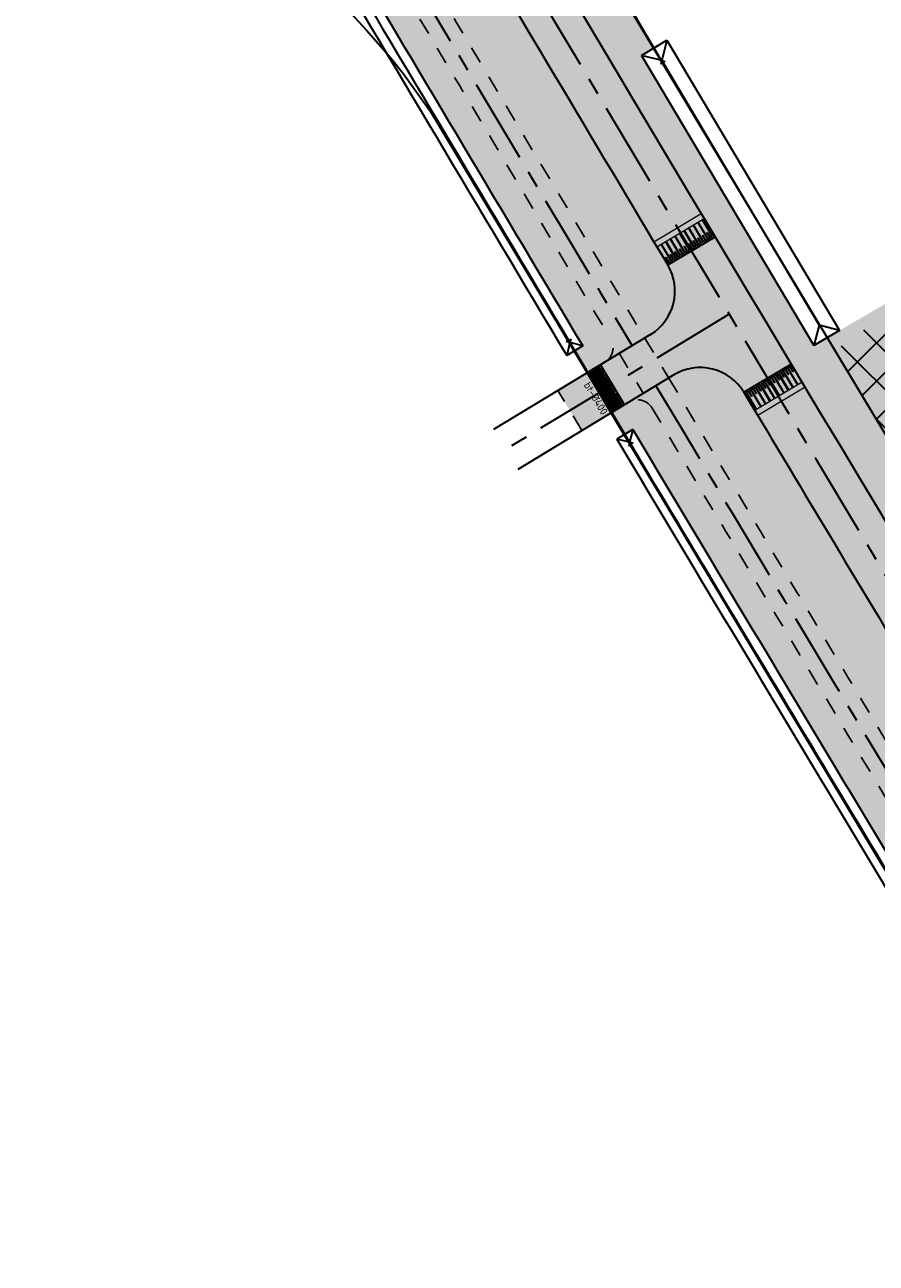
# Model space of a CAD drawing. Header units: metres. Extents: x 149090 to 161988, y 479090 to 487021.
# Tile 17 of 72: x 149699 to 149800, y 485701 to 485847. Entities that reach past the tile are written whole.
import ezdxf
from ezdxf.enums import TextEntityAlignment as Align

# ---------------------------------------------------------------- set-up
doc = ezdxf.new("R2010")
doc.units = ezdxf.units.M
doc.linetypes.add('AM-AS', pattern=[16, 10, -2, 2, -2])
doc.linetypes.add('XX-HIDDEN', pattern=[4, 2, -2])
doc.layers.get('0').update_dxf_attribs({"lineweight": 25})
for name, color, linetype, lineweight, true_color in [('B-WE-KG-GRENS_PERCEEL-GV', 1, 'Continuous', 30, 0xff0000), ('IRP-V-verharding-rijbaan', 7, 'Continuous', 0, 0xffb061), ('N-WE-GR-STADSLANDBOUW-A', 7, 'Continuous', 35, 0xffff9e), ('N-WE-KG-GRENS_POLDERWEG-G', 7, 'KG-PERCEEL', 35, 0x0000e6), ('N-WE-KW-KUNSTWERK_DUIKER-HOLD-S', 1, 'Continuous', 35, 0xff0000), ('N-WE-KW-KUNSTWERK_DUIKER-S', 5, 'Continuous', 35, 0x0000ff)]:
    doc.layers.add(name, color=color, linetype=linetype, lineweight=lineweight, true_color=true_color)
for name, color, linetype, lineweight in [('N-WE-AM-AS_FIETSPAD-G', 3, 'AM-AS', 30), ('N-WE-AM-AS_KAVELWEG-G', 170, 'AM-AS', 30), ('N-WE-AM-AS_WEG-G', 10, 'AM-AS', 30), ('N-WE-VH-KANTOPSLUITING_VOORKANTBAND-G', 190, 'Continuous', 30), ('N-WE-VH-KANTVERHARDING-G', 7, 'Continuous', 30), ('N-WE-VH-MATERIAALGRENS-G', 7, 'XX-HIDDEN', 25), ('N-WE-VH-VERHARDING_ASFALT-A', 252, 'Continuous', 18), ('N-WE-VH-VERHARDING_TEGEL-A', 252, 'Continuous', 18), ('VRK-ontwerp', 2, 'Continuous', 0)]:
    doc.layers.add(name, color=color, linetype=linetype, lineweight=lineweight)
doc.styles.add('NLCS-ISO-M2000-T25', font='NLCS-ISO.ttf')
doc.styles.get("Standard").update_dxf_attribs({"font": 'NLCS-ISO.ttf'})
doc.linetypes.add('KG-PERCEEL', pattern='A,5.5,-2,["P",Standard,S=1.8,R=0,X=-0.5,Y=-0.9],-2,5.5,-2,[5,NLCS.shx,S=0.75,R=0,X=0,Y=0],-2', length=19)
pattern_1 = [(32.14854755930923, (149518.8827389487, 486268.9530654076), (-0.1995435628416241, 0.3175017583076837), []), (122.1485475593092, (149518.8827389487, 486268.9530654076), (-0.6350035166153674, -0.3990871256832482), [0.3749999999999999, -0.3749999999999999]), (122.1485475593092, (149519.200240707, 486269.1526089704), (-0.6350035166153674, -0.3990871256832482), [-0.3749999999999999, 0.3749999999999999])]

# ---------------------------------------------------------------- blocks, each defined once
blk = doc.blocks.new('*U33')
at = {"layer": 'VRK-ontwerp', "transparency": 33554607}
blk.add_hatch(color=9, dxfattribs=at).paths.add_polyline_path([(0, -5.551115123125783e-17), (1.909938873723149e-11, -0.6999999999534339), (6.500000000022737, -0.7000000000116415), (6.500000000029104, 5.820766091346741e-11)])
at = {"layer": 'VRK-ontwerp'}
blk.add_hatch(color=7, dxfattribs=at).paths.add_polyline_path([(6.5, -3.199999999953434), (6.50000000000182, -2.999999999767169), (6.299999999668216, -2.999999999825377), (6.2999999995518, -0.7000000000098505), (6.194999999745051, -0.7000000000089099), (6.194999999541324, -2.999999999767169), (5.984999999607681, -2.999999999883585), (5.984999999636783, -2.299999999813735), (5.879999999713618, -2.299999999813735), (5.879999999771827, -2.999999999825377), (5.669999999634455, -2.999999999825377), (5.669999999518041, -0.7000000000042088), (5.564999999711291, -0.7000000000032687), (5.564999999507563, -2.999999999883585), (5.35499999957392, -3), (5.354999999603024, -2.299999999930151), (5.249999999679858, -2.299999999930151), (5.249999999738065, -2.999999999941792), (5.039999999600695, -2.999999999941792), (5.03999999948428, -0.6999999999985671), (4.93499999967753, -0.699999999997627), (4.934999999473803, -2.999999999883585), (4.72499999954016, -3), (4.724999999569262, -2.299999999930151), (4.619999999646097, -2.299999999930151), (4.619999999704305, -2.999999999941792), (4.409999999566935, -2.999999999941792), (4.409999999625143, -0.6999999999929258), (4.304999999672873, -0.6999999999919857), (4.304999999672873, -2.999999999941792), (4.094999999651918, -3), (4.094999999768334, -2.299999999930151), (3.989999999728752, -2.299999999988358), (3.989999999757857, -3), (3.77999999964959, -2.999999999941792), (3.779999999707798, -0.6999999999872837), (3.674999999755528, -0.6999999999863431), (3.67499999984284, -2.999999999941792), (3.464999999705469, -2.999999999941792), (3.464999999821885, -2.299999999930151), (3.359999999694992, -2.300000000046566), (3.359999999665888, -2.999999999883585), (3.149999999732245, -2.999999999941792), (3.149999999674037, -0.699999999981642), (3.044999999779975, -0.6999999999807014), (3.044999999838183, -2.999999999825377), (2.834999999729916, -2.999999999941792), (2.83499999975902, -2.299999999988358), (2.729999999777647, -2.299999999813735), (2.729999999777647, -3), (2.519999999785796, -3), (2.51999999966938, -0.6999999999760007), (2.414999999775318, -0.6999999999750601), (2.414999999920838, -2.999999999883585), (2.204999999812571, -3.000000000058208), (2.204999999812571, -2.299999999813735), (2.099999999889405, -2.299999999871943), (2.099999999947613, -3.000000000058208), (1.889999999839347, -3.000000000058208), (1.889999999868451, -0.699999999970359), (1.784999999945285, -0.6999999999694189), (1.785000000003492, -3.000000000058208), (1.574999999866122, -3.000000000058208), (1.57499999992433, -2.299999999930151), (1.469999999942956, -2.299999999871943), (1.469999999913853, -3), (1.259999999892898, -2.999999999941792), (1.259999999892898, -0.6999999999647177), (1.154999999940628, -0.6999999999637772), (1.155000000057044, -3), (0.9449999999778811, -3), (0.9449999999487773, -2.299999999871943), (0.8399999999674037, -2.300000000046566), (0.8400000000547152, -3), (0.6300000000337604, -2.999999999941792), (0.6299999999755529, -0.6999999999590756), (0.5250000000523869, -0.699999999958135), (0.5249999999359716, -3), (0.3150000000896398, -3), (0.315000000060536, -2.299999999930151), (0.2099999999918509, -2.299999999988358), (0.2100000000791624, -3), (8.185452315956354e-11, -2.999999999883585), (8.731171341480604e-11, -3.199999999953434)])
at = {"layer": 'VRK-ontwerp', "true_color": 0x636466, "transparency": 33554602}
for points in [[(0.5250000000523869, -0.6999999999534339), (2.91038304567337e-11, -0.6999999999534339), (8.731149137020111e-11, -2.999999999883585), (0.2100000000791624, -3), (0.2099999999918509, -2.299999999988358), (0.315000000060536, -2.299999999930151), (0.3150000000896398, -3), (0.5249999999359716, -3)], [(1.154999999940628, -0.6999999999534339), (0.6299999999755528, -0.6999999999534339), (0.6300000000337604, -2.999999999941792), (0.8400000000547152, -3), (0.8399999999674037, -2.300000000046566), (0.9449999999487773, -2.299999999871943), (0.9449999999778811, -3), (1.155000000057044, -3)], [(1.784999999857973, -0.6999999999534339), (1.259999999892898, -0.6999999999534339), (1.259999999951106, -2.999999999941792), (1.46999999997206, -3), (1.469999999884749, -2.300000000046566), (1.574999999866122, -2.299999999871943), (1.574999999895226, -3), (1.784999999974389, -3)], [(2.414999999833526, -0.6999999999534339), (1.889999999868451, -0.6999999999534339), (1.889999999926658, -2.999999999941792), (2.099999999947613, -3), (2.099999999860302, -2.300000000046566), (2.204999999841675, -2.299999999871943), (2.204999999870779, -3), (2.414999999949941, -3)], [(3.044999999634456, -0.6999999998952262), (2.51999999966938, -0.6999999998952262), (2.519999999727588, -2.999999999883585), (2.729999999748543, -2.999999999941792), (2.729999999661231, -2.299999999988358), (2.834999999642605, -2.299999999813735), (2.834999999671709, -2.999999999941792), (3.044999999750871, -2.999999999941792)], [(3.674999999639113, -0.6999999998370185), (3.149999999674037, -0.6999999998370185), (3.149999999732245, -2.999999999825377), (3.3599999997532, -2.999999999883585), (3.359999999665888, -2.299999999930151), (3.464999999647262, -2.299999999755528), (3.464999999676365, -2.999999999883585), (3.674999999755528, -2.999999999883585)], [(4.304999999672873, -0.7000000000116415), (3.779999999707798, -0.7000000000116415), (3.779999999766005, -3), (3.98999999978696, -3.000000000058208), (3.989999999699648, -2.300000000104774), (4.094999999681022, -2.299999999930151), (4.094999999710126, -3.000000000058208), (4.304999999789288, -3.000000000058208)], [(4.934999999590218, -0.7000000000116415), (4.409999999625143, -0.7000000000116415), (4.40999999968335, -3), (4.619999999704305, -3.000000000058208), (4.619999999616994, -2.300000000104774), (4.724999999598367, -2.299999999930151), (4.724999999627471, -3.000000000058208), (4.934999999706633, -3.000000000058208)], [(5.564999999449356, -0.6999999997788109), (5.03999999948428, -0.6999999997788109), (5.039999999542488, -2.999999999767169), (5.249999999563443, -2.999999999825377), (5.249999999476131, -2.299999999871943), (5.354999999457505, -2.29999999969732), (5.354999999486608, -2.999999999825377), (5.564999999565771, -2.999999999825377)], [(6.194999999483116, -0.6999999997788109), (5.669999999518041, -0.6999999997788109), (5.669999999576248, -2.999999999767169), (5.879999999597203, -2.999999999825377), (5.879999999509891, -2.299999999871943), (5.984999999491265, -2.29999999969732), (5.984999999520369, -2.999999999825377), (6.194999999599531, -2.999999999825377)], [(6.299999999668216, -2.999999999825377), (6.500000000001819, -2.999999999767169), (6.500000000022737, -0.7000000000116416), (6.299999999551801, -0.7000000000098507)]]:
    blk.add_hatch(color=251, dxfattribs=at).paths.add_polyline_path(points)
at = {"layer": 'N-WE-VH-KANTVERHARDING-G', "lineweight": 5}
for p, q in [((0, 0), (8.731149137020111e-11, -3.199999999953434)), ((0, 0), (6.500000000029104, 5.820766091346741e-11)), ((6.500000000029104, 5.820766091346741e-11), (6.5, -3.199999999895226)), ((2.91038304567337e-11, -0.6999999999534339), (6.5, -0.7000000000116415)), ((0.5249999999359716, -0.7000000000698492), (0.6299999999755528, -0.7000000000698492)), ((0.5250000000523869, -0.7000000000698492), (0.5249999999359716, -3.000000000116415)), ((0.6299999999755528, -0.7000000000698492), (0.6300000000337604, -2.999999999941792)), ((1.154999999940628, -0.7000000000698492), (1.259999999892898, -0.7000000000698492)), ((1.154999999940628, -0.7000000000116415), (1.155000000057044, -2.999999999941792)), ((1.259999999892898, -0.7000000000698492), (1.259999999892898, -2.999999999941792)), ((1.784999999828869, -0.7000000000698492), (1.889999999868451, -0.7000000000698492)), ((1.784999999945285, -0.7000000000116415), (1.785000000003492, -2.999999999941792)), ((1.889999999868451, -0.7000000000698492), (1.889999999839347, -3.000000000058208)), ((2.414999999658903, -0.7000000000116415), (2.51999999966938, -0.7000000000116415)), ((2.414999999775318, -0.7000000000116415), (2.414999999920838, -2.999999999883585)), ((2.51999999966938, -0.7000000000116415), (2.519999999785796, -3)), ((3.044999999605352, -0.7000000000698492), (3.149999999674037, -0.6999999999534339)), ((3.044999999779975, -0.7000000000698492), (3.044999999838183, -2.999999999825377)), ((3.149999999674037, -0.6999999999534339), (3.149999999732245, -2.999999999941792)), ((3.674999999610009, -0.7000000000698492), (3.779999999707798, -0.7000000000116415)), ((3.674999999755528, -0.7000000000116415), (3.674999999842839, -3)), ((3.779999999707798, -0.7000000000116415), (3.77999999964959, -3)), ((4.304999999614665, -0.7000000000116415), (4.409999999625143, -0.6999999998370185)), ((4.304999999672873, -0.7000000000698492), (4.304999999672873, -2.999999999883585)), ((4.409999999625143, -0.6999999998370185), (4.409999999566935, -2.999999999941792)), ((4.934999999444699, -0.7000000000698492), (5.03999999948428, -0.6999999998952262)), ((4.93499999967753, -0.7000000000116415), (4.934999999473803, -2.999999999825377)), ((5.03999999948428, -0.6999999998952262), (5.039999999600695, -2.999999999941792)), ((5.56499999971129, -0.7000000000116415), (5.564999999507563, -2.999999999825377)), ((5.669999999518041, -0.6999999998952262), (5.669999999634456, -2.999999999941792)), ((6.19499999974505, -0.6999999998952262), (6.194999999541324, -2.999999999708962)), ((6.299999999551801, -0.6999999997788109), (6.299999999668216, -2.999999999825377)), ((0.2100000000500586, -2.299999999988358), (0.3150000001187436, -2.299999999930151)), ((0.2099999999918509, -2.300000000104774), (0.2100000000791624, -3)), ((0.315000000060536, -2.299999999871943), (0.3150000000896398, -3)), ((0.8399999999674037, -2.300000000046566), (0.9450000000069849, -2.299999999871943)), ((0.8399999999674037, -2.300000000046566), (0.8400000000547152, -3.000000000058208)), ((0.9449999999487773, -2.299999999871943), (0.9449999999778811, -3)), ((1.469999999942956, -2.299999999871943), (1.57499999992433, -2.299999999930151)), ((1.469999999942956, -2.299999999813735), (1.469999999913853, -2.999999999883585)), ((1.57499999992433, -2.299999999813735), (1.574999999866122, -3.000000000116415)), ((2.099999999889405, -2.299999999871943), (2.204999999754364, -2.299999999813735)), ((2.099999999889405, -2.299999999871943), (2.099999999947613, -3.000000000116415)), ((2.204999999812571, -2.299999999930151), (2.204999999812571, -2.999999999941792)), ((2.729999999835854, -2.299999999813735), (2.83499999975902, -2.299999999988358)), ((2.729999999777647, -2.299999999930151), (2.729999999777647, -3.000000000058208)), ((2.83499999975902, -2.299999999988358), (2.834999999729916, -2.999999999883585)), ((3.359999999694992, -2.300000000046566), (3.464999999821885, -2.299999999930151)), ((3.359999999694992, -2.300000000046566), (3.359999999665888, -2.999999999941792)), ((3.464999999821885, -2.299999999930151), (3.464999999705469, -2.999999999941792)), ((3.989999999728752, -2.299999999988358), (4.094999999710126, -2.299999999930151)), ((3.989999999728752, -2.299999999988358), (3.989999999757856, -3)), ((4.094999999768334, -2.299999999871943), (4.094999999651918, -2.999999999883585)), ((4.619999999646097, -2.299999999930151), (4.724999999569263, -2.299999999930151)), ((4.619999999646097, -2.299999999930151), (4.619999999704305, -2.999999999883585)), ((4.724999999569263, -2.299999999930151), (4.724999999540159, -2.999999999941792)), ((5.249999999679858, -2.299999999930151), (5.354999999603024, -2.299999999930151)), ((5.249999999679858, -2.299999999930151), (5.249999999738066, -2.999999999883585)), ((5.354999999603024, -2.299999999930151), (5.35499999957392, -2.999999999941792)), ((5.879999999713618, -2.299999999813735), (5.984999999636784, -2.299999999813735)), ((5.879999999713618, -2.299999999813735), (5.879999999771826, -2.999999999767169)), ((5.984999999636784, -2.299999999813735), (5.98499999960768, -2.999999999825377)), ((0.2100000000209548, -3), (1.455191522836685e-10, -2.999999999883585)), ((8.731149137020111e-11, -3.199999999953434), (6.5, -3.199999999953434)), ((0.5250000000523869, -3), (0.3150000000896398, -3)), ((0.8399999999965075, -3), (0.6300000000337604, -2.999999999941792)), ((1.154999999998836, -3), (0.9449999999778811, -3)), ((1.259999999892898, -2.999999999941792), (1.46999999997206, -3)), ((1.57499999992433, -3.000000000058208), (1.785000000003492, -3.000000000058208)), ((1.889999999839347, -3.000000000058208), (2.099999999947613, -3.000000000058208)), ((2.204999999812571, -3.000000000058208), (2.414999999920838, -2.999999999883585)), ((2.519999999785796, -3), (2.729999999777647, -3)), ((2.834999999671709, -2.999999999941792), (3.04499999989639, -2.999999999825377)), ((3.149999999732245, -2.999999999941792), (3.359999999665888, -2.999999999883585)), ((3.464999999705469, -2.999999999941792), (3.674999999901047, -2.999999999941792)), ((3.779999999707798, -2.999999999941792), (3.989999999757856, -3)), ((4.094999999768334, -3), (4.304999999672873, -2.999999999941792)), ((4.409999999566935, -2.999999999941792), (4.619999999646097, -2.999999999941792)), ((4.724999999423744, -3), (4.934999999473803, -2.999999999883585)), ((5.039999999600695, -2.999999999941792), (5.249999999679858, -2.999999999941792)), ((5.354999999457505, -3), (5.564999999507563, -2.999999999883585)), ((5.669999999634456, -2.999999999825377), (5.879999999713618, -2.999999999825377)), ((5.984999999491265, -2.999999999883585), (6.194999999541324, -2.999999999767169)), ((6.299999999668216, -2.999999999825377), (6.500000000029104, -2.999999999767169))]:
    blk.add_line(p, q, dxfattribs=at)
blk = doc.blocks.new('*U394')
at = {"layer": 'N-WE-KW-KUNSTWERK_DUIKER-S', "color": 0}
for points in [[(-0.8493030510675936, 0.7750000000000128), (2.842170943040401e-14, 1.4210854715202e-14), (-0.8493030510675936, -0.7749999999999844)], [(2.842170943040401e-14, 1.4210854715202e-14), (102.3377952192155, 1.4210854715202e-14)], [(103.1870982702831, 0.7750000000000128), (102.3377952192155, 1.4210854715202e-14), (103.1870982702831, -0.7749999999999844)]]:
    blk.add_lwpolyline(points, dxfattribs=at)
at = {"color": 0, "style": 'NLCS-ISO-M2000-T25'}
blk.add_attdef('DUIKERNR', text='', height=7, dxfattribs=at).set_placement((0.8493030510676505, 1.4210854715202e-14), align=Align.BOTTOM_CENTER)
blk = doc.blocks.new('*U408')
at = {"layer": 'N-WE-KW-KUNSTWERK_DUIKER-S', "color": 0}
for points in [[(-0.8493030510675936, 0.7750000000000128), (2.842170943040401e-14, 1.4210854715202e-14), (-0.8493030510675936, -0.7749999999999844)], [(2.842170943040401e-14, 1.4210854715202e-14), (34.23730795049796, 1.4210854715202e-14)], [(35.08661100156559, 0.7750000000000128), (34.23730795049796, 1.4210854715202e-14), (35.08661100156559, -0.7749999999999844)]]:
    blk.add_lwpolyline(points, dxfattribs=at)
at = {"color": 0, "style": 'NLCS-ISO-M2000-T25'}
blk.add_attdef('DUIKERNR', text='', height=7, dxfattribs=at).set_placement((0.8493030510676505, 1.4210854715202e-14), align=Align.BOTTOM_CENTER)

msp = doc.modelspace()

# ---------------------------------------------------------------- hatches: boundary and pattern name
at = {"layer": 'IRP-V-verharding-rijbaan', "transparency": 33554610}
h = msp.add_hatch(color=256, dxfattribs=at)
h.dxf.hatch_style = 1
edge = h.paths.add_edge_path()
edge.add_line((149780.6138126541, 485821.9415004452), (149775.0337415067, 485818.6079128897))
edge.add_arc((149769.8829066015, 485815.5307551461), 5.999999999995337, -58.83337289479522, 30.854496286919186, ccw=False)
edge.add_line((149772.9880788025, 485810.3967600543), (149767.0967100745, 485806.8386274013))
edge.add_line((149767.0967100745, 485806.8386274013), (149769.9431179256, 485802.132465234))
edge.add_line((149769.9431179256, 485802.132465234), (149775.7583741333, 485805.6445630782))
edge.add_arc((149778.8635463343, 485800.5105679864), 6.000000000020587, 30.896302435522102, 121.1666271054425, ccw=False)
edge.add_line((149784.0121346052, 485803.5914832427), (149789.5897718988, 485806.929141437))
edge.add_arc((170359.7015858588, 498116.0841905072), 23971.74999996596, 210.8544962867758, 210.8963024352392, ccw=False)
h = msp.add_hatch(color=256, dxfattribs=at)
h.dxf.hatch_style = 1
h.paths.add_polyline_path([(149768.4479693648, 485801.2230423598), (149765.6015413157, 485805.9291923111), (149762.0695454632, 485803.7929504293), (149764.9159533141, 485799.0867882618)])
at = {"layer": 'N-WE-GR-STADSLANDBOUW-A', "transparency": 33554559}
h = msp.add_hatch(color=256, dxfattribs=at)
h.dxf.hatch_style = 1
edge = h.paths.add_edge_path()
edge.add_arc((149754.7924484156, 485877.0118196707), 5.999999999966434, 210.7098109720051, 300.7416838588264)
edge.add_line((149757.8594584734, 485871.8549359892), (149758.4329236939, 485872.1959992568))
edge.add_line((149758.4329236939, 485872.1959992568), (149757.235, 485874.43))
edge.add_line((149757.235, 485874.43), (149755.7672698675, 485876.6829598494))
edge.add_line((149755.7672698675, 485876.6829598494), (149753.1594951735, 485874.8656594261))
edge.add_line((149753.1594951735, 485874.8656594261), (149750.7553245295, 485878.9144591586))
edge.add_line((149750.7553245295, 485878.9144591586), (149753.2020759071, 485880.6195459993))
edge.add_line((149753.2020759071, 485880.6195459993), (149740.66, 485898.7199999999))
edge.add_line((149740.66, 485898.7199999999), (149695.49, 485975.1799999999))
edge.add_line((149695.49, 485975.1799999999), (149652.475663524, 486048.8864263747))
edge.add_line((149652.475663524, 486048.8864263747), (149642.0145812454, 486066.8486994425))
edge.add_line((149642.0145812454, 486066.8486994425), (149641.870673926, 486066.7653591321))
edge.add_line((149641.870673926, 486066.7653591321), (149640.0012624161, 486059.6928308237))
edge.add_line((149640.0012624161, 486059.6928308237), (149707.6572881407, 485944.8942574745))
edge.add_arc((170359.7015859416, 498116.0841905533), 23971.75000006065, 210.5127810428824, 210.7098109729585)
edge = h.paths.add_edge_path()
edge.add_arc((149768.0825159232, 485854.6651396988), 5.99999999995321, 120.7416838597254, 210.7719701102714)
edge.add_arc((170359.7015859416, 498116.0841905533), 23971.75000006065, 210.7719701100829, 211.8257929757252)
edge.add_line((149991.9750877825, 485474.8613319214), (150006.5564436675, 485451.3358987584))
edge.add_line((150006.5564436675, 485451.3358987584), (150016.7337705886, 485434.1115313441))
edge.add_line((150016.7337705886, 485434.1115313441), (150020.1265922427, 485436.2302031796))
edge.add_line((150020.1265922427, 485436.2302031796), (150016.7567468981, 485441.6373252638))
edge.add_line((150016.7567468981, 485441.6373252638), (150019.7300225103, 485443.7340587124))
edge.add_line((150019.7300225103, 485443.7340587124), (150018.57, 485445.5))
edge.add_line((150018.57, 485445.5), (150009.9997693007, 485456.7367685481))
edge.add_line((150009.9997693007, 485456.7367685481), (150006.855, 485460.86))
edge.add_line((150006.855, 485460.86), (149969.8824999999, 485520.5625000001))
edge.add_line((149969.8824999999, 485520.5625000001), (149951.39625, 485550.4137500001))
edge.add_arc((150828.4954097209, 486114.2324719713), 1042.686188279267, 210.8043150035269, 212.73380547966, ccw=False)
edge.add_line((149932.91, 485580.265), (149838.515, 485735.74))
edge.add_line((149838.515, 485735.74), (149794.757, 485808.5690000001))
edge.add_arc((149836.404995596, 485838.386583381), 51.22151711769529, 213.6710071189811, 215.6004975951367, ccw=False)
edge.add_arc((149766.4195739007, 485854.1729516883), 51.96830640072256, 299.83431520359, 301.76380567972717, ccw=False)
edge.add_arc((150295.3657124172, 486119.6614538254), 591.2318564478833, 209.7584078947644, 211.6878983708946, ccw=False)
edge.add_arc((150285.1942125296, 486136.7764538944), 591.2318565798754, 209.7584078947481, 211.6878983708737, ccw=False)
edge.add_line((149771.9304731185, 485843.3221268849), (149773.4348964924, 485844.2189097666))
edge.add_line((149773.4348964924, 485844.2189097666), (149765.0554132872, 485859.8457579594))
edge.add_line((149765.0554132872, 485859.8457579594), (149765.0155058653, 485859.8220233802))
h = msp.add_hatch(color=256, dxfattribs=at)
h.dxf.hatch_style = 1
edge = h.paths.add_edge_path()
edge.add_arc((170359.7015847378, 498116.08418983), 23984.99999865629, 210.5920498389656, 210.8688391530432)
edge.add_line((149772.3189941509, 485809.9920804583), (149772.9880788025, 485810.3967600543))
edge.add_arc((149769.8829066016, 485815.5307551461), 5.999999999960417, 301.1666271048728, 390.8544962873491)
edge.add_arc((170359.7015862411, 498116.0841907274), 23978.25000040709, 210.6063840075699, 210.8544962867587, ccw=False)
edge.add_arc((149716.810100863, 485904.8074677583), 5.999999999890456, 30.60638400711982, 120.5659869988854)
edge.add_line((149713.758918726, 485909.9737321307), (149713.1101392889, 485909.5905647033))
h = msp.add_hatch(color=256, dxfattribs=at)
h.dxf.hatch_style = 1
h.paths.add_polyline_path([(149767.6217322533, 485807.1510557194, 0.4126680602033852), (149768.3034473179, 485809.8883953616, -0.00116636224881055), (149711.1138526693, 485906.0900515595, 0.414055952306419), (149708.3752514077, 485906.7941523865), (149707.0836853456, 485906.0313568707), (149706.2212554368, 485905.522008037, 0.0008948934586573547), (149706.1541959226, 485905.4760132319), (149706.922, 485904.1830000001), (149707.06, 485903.9500000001), (149707.7850300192, 485902.7291507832), (149708.9268251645, 485903.4034919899, 0.001143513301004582), (149765.0040841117, 485809.0738763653), (149763.9775381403, 485808.4529949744), (149765.5199880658, 485805.8798668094)])
h = msp.add_hatch(color=256, dxfattribs=at)
h.dxf.hatch_style = 1
edge = h.paths.add_edge_path()
edge.add_line((149932.91, 485580.2650000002), (150006.855, 485460.8600000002))
edge.add_line((150006.855, 485460.8600000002), (150009.9997693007, 485456.7367685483))
edge.add_line((150009.9997693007, 485456.7367685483), (150018.57, 485445.5))
edge.add_line((150018.57, 485445.5), (150019.7300225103, 485443.7340587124))
edge.add_line((150019.7300225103, 485443.7340587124), (150024.942384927, 485447.4097807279))
edge.add_arc((170359.7015869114, 498116.0841911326), 23958.25000119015, 210.9013897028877, 211.9231486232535, ccw=False)
edge.add_line((149802.2664856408, 485812.0358664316), (149802.2666284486, 485812.0358220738))
edge.add_line((149802.2666284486, 485812.0358220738), (149801.0153138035, 485814.2001702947))
edge.add_line((149801.0153138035, 485814.2001702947), (149795.2798621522, 485810.8842276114))
edge.add_line((149795.2798621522, 485810.8842276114), (149793.8706352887, 485810.044191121))
edge.add_line((149793.8706352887, 485810.044191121), (149794.757, 485808.5690000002))
edge.add_line((149794.757, 485808.5690000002), (149838.5150000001, 485735.7400000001))
edge.add_line((149838.5150000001, 485735.7400000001), (149932.91, 485580.2650000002))
h = msp.add_hatch(color=256, dxfattribs=at)
h.dxf.hatch_style = 1
edge = h.paths.add_edge_path()
edge.add_arc((170359.7015860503, 498116.08419061), 23985.00000018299, 210.8819778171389, 211.1077206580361)
edge.add_line((149823.8051841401, 485724.2649545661), (149824.4528545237, 485724.6566822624))
edge.add_arc((149821.3476823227, 485729.7906773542), 6.000000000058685, 301.1666271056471, 391.0933854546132)
edge.add_arc((170359.7015946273, 498116.0841957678), 23978.25001019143, 210.8963024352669, 211.0933854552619, ccw=False)
edge.add_arc((149778.8635463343, 485800.5105679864), 6.00000000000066, 30.89630243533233, 121.1666271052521)
edge.add_line((149775.7583741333, 485805.6445630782), (149775.1414816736, 485805.2714506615))
h = msp.add_hatch(color=256, dxfattribs=at)
h.dxf.hatch_style = 1
h.paths.add_polyline_path([(149819.1008498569, 485721.4196522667, 0.4138881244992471), (149819.7782732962, 485724.1641390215, -0.0009430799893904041), (149773.1782560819, 485801.73526574, 0.4156446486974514), (149770.4268326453, 485802.4199097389), (149769.1433364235, 485801.6436182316), (149768.3478230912, 485801.1624713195), (149769.1190000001, 485799.876), (149769.8902866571, 485798.5893514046), (149770.9056630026, 485799.2034771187, 0.0009201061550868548), (149816.3763416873, 485723.5115773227), (149815.2904405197, 485722.8547963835), (149815.65, 485722.2550000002), (149815.965, 485721.7300000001), (149816.9495094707, 485720.1184663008)])
at = {"layer": 'N-WE-KG-GRENS_POLDERWEG-G', "true_color": 0xf27172, "transparency": 33554559}
h = msp.add_hatch(dxfattribs=at)
h.set_pattern_fill('ANSI37', color=11)
h.set_pattern_definition([(45, (0, 0), (-2.245064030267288, 2.245064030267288), []), (135, (0, 0), (-2.245064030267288, -2.245064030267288), [])])
h.paths.add_polyline_path([(150006.855, 485460.86), (150018.57, 485445.5), (150020.764, 485442.16), (150027.7825256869, 485447.106199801, -0.004494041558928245), (149803.3415908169, 485814.620872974), (149794.757, 485808.5690000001), (149838.515, 485735.74), (149932.91, 485580.265)])
at = {"layer": 'N-WE-VH-VERHARDING_ASFALT-A', "transparency": 33554585}
h = msp.add_hatch(color=256, dxfattribs=at)
h.dxf.hatch_style = 1
edge = h.paths.add_edge_path()
edge.add_line((149729.1979065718, 485908.4174912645), (149723.6034521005, 485905.1080986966))
edge.add_arc((170450.5859384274, 498170.1126986), 24083.98100032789, 210.6145414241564, 210.8463388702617)
edge.add_line((149773.3925907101, 485821.3550248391), (149778.9726618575, 485824.6886123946))
edge.add_arc((170450.614539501, 498170.1297012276), 24077.51427359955, 210.6145437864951, 210.8463365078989, ccw=False)
h = msp.add_hatch(color=256, dxfattribs=at)
h.dxf.hatch_style = 1
edge = h.paths.add_edge_path()
edge.add_line((149791.2329267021, 485804.1832276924), (149785.6552894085, 485800.8455694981))
edge.add_arc((170432.7731843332, 498160.0598853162), 24063.53373615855, 210.9044317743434, 211.0855777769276)
edge.add_line((149824.8332351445, 485735.6296399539), (149830.399358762, 485738.9864640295))
edge.add_arc((170432.8173296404, 498160.0864071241), 24057.08523581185, 210.9044341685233, 211.0855754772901, ccw=False)
at = {"layer": 'N-WE-VH-VERHARDING_TEGEL-A'}
h = msp.add_hatch(dxfattribs=at)
h.set_pattern_fill('AVH-TEGEL_150X300_HALFST', color=256, scale=2.5, angle=92.11425861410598, pattern_type=2)
h.set_pattern_definition(pattern_1)
edge = h.paths.add_edge_path()
edge.add_arc((149766.5866748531, 485808.8623874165), 1.999999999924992, 306.9555457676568, 390.8641308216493)
edge.add_arc((170359.7015698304, 498116.0841809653), 23988.49998131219, 210.5968204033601, 210.8641308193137, ccw=False)
edge.add_arc((149709.3923121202, 485905.0720642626), 1.999999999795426, 30.59682039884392, 120.5659870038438)
edge.add_line((149708.3752514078, 485906.7941523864), (149713.1101392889, 485909.5905647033))
edge.add_arc((170359.7015862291, 498116.0841907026), 23985.0000003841, 210.5920498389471, 210.8688391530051)
edge.add_line((149772.3189941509, 485809.9920804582), (149767.7943438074, 485807.2554556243))
edge.add_line((149767.7943438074, 485807.2554556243), (149767.789065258, 485807.2641830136))
h = msp.add_hatch(dxfattribs=at)
h.set_pattern_fill('AVH-TEGEL_150X300_HALFST', color=256, scale=2.5, angle=92.11425861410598, pattern_type=2)
h.set_pattern_definition(pattern_1)
edge = h.paths.add_edge_path()
edge.add_arc((149818.0657924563, 485723.1309839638), 1.999999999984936, 309.2390004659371, 391.1029576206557)
edge.add_arc((170359.7015966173, 498116.0841969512), 23988.50001250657, 210.8868196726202, 211.1029576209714, ccw=False)
edge.add_arc((149771.4618900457, 485800.7085780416), 2.000000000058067, 30.88681967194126, 121.1666271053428)
edge.add_line((149770.4268326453, 485802.419909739), (149775.1414816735, 485805.2714506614))
edge.add_arc((170359.7015874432, 498116.0841914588), 23985.00000181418, 210.8819778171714, 211.1077206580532)
edge.add_line((149823.80518414, 485724.264954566), (149819.3411616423, 485721.5649990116))
edge.add_line((149819.3411616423, 485721.5649990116), (149819.3309057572, 485721.5819557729))
at = {"layer": 'VRK-ontwerp', "true_color": 0x636466, "transparency": 33554602}
for points in [[(149765.5992948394, 485805.932952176), (149765.679511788, 485805.8003239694), (149767.0057938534, 485806.6024934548), (149766.9255769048, 485806.7351216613)], [(149765.7338523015, 485805.7104790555), (149766.005554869, 485805.2612544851), (149767.3318369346, 485806.0634239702), (149767.2231559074, 485806.2431137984), (149766.6241898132, 485805.8808437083), (149766.5698492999, 485805.9706886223), (149767.1688153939, 485806.3329587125), (149767.0601343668, 485806.5126485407)], [(149766.0598953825, 485805.1714095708), (149766.3315979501, 485804.7221850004), (149767.6578800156, 485805.5243544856), (149767.5491989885, 485805.7040443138), (149766.9502328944, 485805.3417742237), (149766.8958923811, 485805.431619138), (149767.4948584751, 485805.7938892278), (149767.3861774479, 485805.973579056)], [(149766.3859384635, 485804.6323400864), (149766.6576410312, 485804.1831155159), (149767.9839230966, 485804.9852850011), (149767.8752420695, 485805.1649748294), (149767.2762759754, 485804.8027047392), (149767.221935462, 485804.8925496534), (149767.820901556, 485805.2548197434), (149767.7122205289, 485805.4345095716)], [(149766.7119815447, 485804.0932706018), (149766.9836841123, 485803.6440460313), (149768.3099661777, 485804.4462155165), (149768.2012851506, 485804.6259053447), (149767.6023190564, 485804.2636352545), (149767.5479785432, 485804.3534801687), (149768.1469446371, 485804.7157502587), (149768.03826361, 485804.895440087)], [(149767.0380246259, 485803.5542011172), (149767.3097271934, 485803.1049765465), (149768.6360092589, 485803.9071460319), (149768.5273282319, 485804.0868358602), (149767.9283621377, 485803.72456577), (149767.8740216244, 485803.8144106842), (149768.4729877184, 485804.1766807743), (149768.3643066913, 485804.3563706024)], [(149767.364067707, 485803.0151316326), (149767.6357702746, 485802.5659070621), (149768.9620523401, 485803.3680765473), (149768.853371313, 485803.5477663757), (149768.2544052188, 485803.1854962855), (149768.2000647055, 485803.2753411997), (149768.7990307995, 485803.6376112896), (149768.6903497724, 485803.8173011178)], [(149767.690110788, 485802.4760621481), (149767.9618133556, 485802.0268375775), (149769.2880954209, 485802.8290070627), (149769.1794143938, 485803.0086968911), (149768.5804482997, 485802.6464268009), (149768.5261077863, 485802.7362717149), (149769.1250738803, 485803.0985418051), (149769.0163928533, 485803.2782316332)], [(149768.0161538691, 485801.9369926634), (149768.2878564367, 485801.4877680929), (149769.614138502, 485802.289937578), (149769.505457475, 485802.4696274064), (149768.9064913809, 485802.1073573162), (149768.8521508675, 485802.1972022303), (149769.4511169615, 485802.5594723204), (149769.3424359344, 485802.7391621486)], [(149768.3421969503, 485801.3979231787), (149768.4457026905, 485801.2267900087), (149769.7719847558, 485802.0289594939), (149769.6684790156, 485802.200092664)]]:
    msp.add_hatch(color=251, dxfattribs=at).paths.add_polyline_path(points)
at = {"layer": 'VRK-ontwerp'}
msp.add_hatch(color=7, dxfattribs=at).paths.add_polyline_path([(149767.9618133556, 485802.0268375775), (149768.0161538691, 485801.9369926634), (149769.3424359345, 485802.7391621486), (149769.4511169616, 485802.5594723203), (149768.8521508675, 485802.1972022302), (149768.906491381, 485802.1073573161), (149769.5054574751, 485802.4696274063), (149769.614138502, 485802.2899375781), (149768.2878564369, 485801.4877680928), (149768.3421969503, 485801.3979231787), (149769.6684790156, 485802.200092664), (149769.7719847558, 485802.0289594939), (149769.9431179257, 485802.132465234), (149767.0967100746, 485806.8386274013), (149766.9255769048, 485806.7351216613), (149767.0057938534, 485806.6024934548), (149765.679511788, 485805.8003239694), (149765.7338523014, 485805.7104790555), (149767.0601343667, 485806.5126485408), (149767.1688153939, 485806.3329587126), (149766.5698492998, 485805.9706886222), (149766.6241898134, 485805.8808437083), (149767.2231559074, 485806.2431137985), (149767.3318369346, 485806.0634239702), (149766.0055548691, 485805.261254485), (149766.0598953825, 485805.1714095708), (149767.386177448, 485805.9735790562), (149767.4948584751, 485805.7938892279), (149766.8958923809, 485805.4316191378), (149766.9502328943, 485805.3417742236), (149767.5491989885, 485805.7040443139), (149767.6578800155, 485805.5243544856), (149766.3315979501, 485804.7221850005), (149766.3859384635, 485804.6323400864), (149767.712220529, 485805.4345095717), (149767.820901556, 485805.2548197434), (149767.2219354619, 485804.8925496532), (149767.2762759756, 485804.8027047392), (149767.8752420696, 485805.1649748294), (149767.9839230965, 485804.9852850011), (149766.6576410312, 485804.1831155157), (149766.7119815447, 485804.0932706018), (149768.0382636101, 485804.8954400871), (149768.1469446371, 485804.7157502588), (149767.5479785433, 485804.3534801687), (149767.6023190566, 485804.2636352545), (149768.2012851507, 485804.6259053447), (149768.3099661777, 485804.4462155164), (149766.9836841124, 485803.6440460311), (149767.0380246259, 485803.5542011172), (149768.3643066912, 485804.3563706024), (149768.4729877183, 485804.1766807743), (149767.8740216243, 485803.814410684), (149767.9283621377, 485803.7245657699), (149768.5273282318, 485804.0868358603), (149768.6360092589, 485803.907146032), (149767.3097271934, 485803.1049765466), (149767.364067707, 485803.0151316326), (149768.6903497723, 485803.8173011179), (149768.7990307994, 485803.6376112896), (149768.2000647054, 485803.2753411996), (149768.2544052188, 485803.1854962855), (149768.8533713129, 485803.5477663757), (149768.9620523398, 485803.3680765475), (149767.6357702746, 485802.5659070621), (149767.690110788, 485802.4760621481), (149769.0163928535, 485803.2782316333), (149769.1250738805, 485803.0985418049), (149768.5261077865, 485802.7362717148), (149768.5804483, 485802.6464268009), (149769.1794143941, 485803.0086968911), (149769.288095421, 485802.8290070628)])

# ---------------------------------------------------------------- linework, layer by layer
at = {"layer": 'B-WE-KG-GRENS_PERCEEL-GV'}
msp.add_lwpolyline([(149737.135, 485848.85), (149739.515, 485846.3), (149742.355, 485843.07), (149743.87, 485841.15), (149747.045, 485836.7), (149766.934, 485803.521), (149769.119, 485799.876), (149784.929, 485773.502), (149815.65, 485722.255), (149815.965, 485721.73), (149818.383, 485717.772), (149820.599, 485714.145), (149844.449, 485675.104), (149875.431, 485624.387), (149894.268, 485593.552), (149899.231, 485585.427), (149910.345, 485567.235), (149917.384, 485555.809), (149941.377, 485516.865)], dxfattribs=at)
at = {"layer": 'B-WE-KG-GRENS_PERCEEL-GV', "flags": 128}
msp.add_lwpolyline([(150362.0493528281, 484907.066834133), (150309.435, 484987.11), (150306.47, 484992.185), (150303.96, 484996.955), (150301.031, 485002.498), (150295.664, 485011.561), (150293.215, 485015.165), (150284.78, 485026.26), (150277.29, 485036.67), (150243.976, 485087.737), (150217.15, 485128.86), (150149.555, 485234.37), (150089.195, 485329.245), (150032.94, 485418.83), (150029.255, 485425.885), (150026.55, 485431.345), (150023.135, 485438.55), (150020.764, 485442.16), (150018.57, 485445.5), (150006.855, 485460.86), (149932.91, 485580.265), (149838.515, 485735.74), (149794.757, 485808.569), (149770.365, 485849.165)], dxfattribs=at)
at = {"layer": 'N-WE-AM-AS_FIETSPAD-G', "flags": 128}
for points in [[(149711.6033120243, 485908.7006364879, 0.001207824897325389), (149770.8215586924, 485809.0863930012, 0.001086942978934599)], [(149773.6440479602, 485804.3657642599, 0.0009849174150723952), (149822.3077681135, 485723.359278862, 0.0008637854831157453)]]:
    msp.add_lwpolyline(points, format="xyb", dxfattribs=at)
at = {"layer": 'N-WE-AM-AS_KAVELWEG-G', "flags": 128}
msp.add_lwpolyline([(149782.286872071, 485812.8070378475), (149755.9112230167, 485796.8543673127)], dxfattribs=at)
at = {"layer": 'N-WE-AM-AS_WEG-G', "flags": 128}
msp.add_lwpolyline([(149989.2138758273, 485473.1472115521, -0.005729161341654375), (149704.857361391, 485943.2441331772), (149633.9921754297, 486063.4880015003, -0.0034920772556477), (149619.9765091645, 486087.6540250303), (149568.0385956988, 486178.6648899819), (149491.311227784, 486313.1143442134), (149442.0289332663, 486399.4717650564, -0.003431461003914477), (149428.5866771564, 486423.406743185), (149383.9823662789, 486504.1206252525)], format="xyb", dxfattribs=at)
at = {"layer": 'N-WE-VH-KANTOPSLUITING_VOORKANTBAND-G', "lineweight": 5}
for p, q in [((149765.5992948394, 485805.9329521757), (149767.0967100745, 485806.8386274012)), ((149765.6795117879, 485805.8003239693), (149767.0057938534, 485806.6024934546)), ((149765.7338523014, 485805.7104790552), (149767.0601343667, 485806.5126485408)), ((149766.5698492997, 485805.9706886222), (149767.1688153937, 485806.3329587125)), ((149766.6241898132, 485805.8808437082), (149767.2231559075, 485806.2431137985)), ((149767.0057938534, 485806.6024934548), (149766.9255769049, 485806.7351216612)), ((149767.0601343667, 485806.5126485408), (149767.1688153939, 485806.3329587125)), ((149767.0967100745, 485806.8386274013), (149769.9431179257, 485802.132465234)), ((149767.2231559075, 485806.2431137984), (149767.3318369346, 485806.0634239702)), ((149766.005554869, 485805.2612544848), (149767.3318369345, 485806.0634239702)), ((149766.0598953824, 485805.1714095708), (149767.386177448, 485805.9735790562)), ((149766.33159795, 485804.7221850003), (149767.6578800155, 485805.5243544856)), ((149766.3859384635, 485804.6323400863), (149767.712220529, 485805.4345095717)), ((149766.5698492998, 485805.9706886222), (149766.6241898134, 485805.8808437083)), ((149766.6576410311, 485804.1831155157), (149767.9839230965, 485804.9852850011)), ((149766.7119815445, 485804.0932706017), (149768.0382636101, 485804.8954400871)), ((149766.8958923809, 485805.4316191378), (149767.4948584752, 485805.7938892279)), ((149766.8958923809, 485805.4316191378), (149766.9502328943, 485805.3417742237)), ((149766.9502328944, 485805.3417742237), (149767.5491989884, 485805.7040443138)), ((149767.221935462, 485804.8925496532), (149767.8209015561, 485805.2548197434)), ((149767.2219354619, 485804.8925496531), (149767.2762759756, 485804.8027047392)), ((149767.2762759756, 485804.8027047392), (149767.8752420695, 485805.1649748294)), ((149767.386177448, 485805.9735790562), (149767.4948584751, 485805.7938892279)), ((149767.5479785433, 485804.3534801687), (149768.1469446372, 485804.7157502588)), ((149767.5491989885, 485805.7040443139), (149767.6578800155, 485805.5243544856)), ((149767.6023190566, 485804.2636352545), (149768.2012851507, 485804.6259053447)), ((149767.712220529, 485805.4345095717), (149767.820901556, 485805.2548197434)), ((149767.8752420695, 485805.1649748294), (149767.9839230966, 485804.9852850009)), ((149768.0382636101, 485804.8954400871), (149768.1469446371, 485804.7157502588)), ((149768.2012851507, 485804.6259053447), (149768.3099661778, 485804.4462155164)), ((149766.9836841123, 485803.6440460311), (149768.3099661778, 485804.4462155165)), ((149767.0380246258, 485803.5542011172), (149768.3643066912, 485804.3563706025)), ((149767.3097271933, 485803.1049765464), (149768.6360092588, 485803.9071460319)), ((149767.3640677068, 485803.0151316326), (149768.6903497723, 485803.8173011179)), ((149767.5479785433, 485804.3534801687), (149767.6023190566, 485804.2636352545)), ((149767.6357702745, 485802.565907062), (149768.9620523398, 485803.3680765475)), ((149767.6901107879, 485802.4760621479), (149769.0163928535, 485803.2782316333)), ((149767.8740216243, 485803.814410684), (149768.4729877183, 485804.1766807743)), ((149767.8740216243, 485803.814410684), (149767.9283621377, 485803.72456577)), ((149767.9283621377, 485803.7245657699), (149768.5273282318, 485804.0868358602)), ((149768.2000647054, 485803.2753411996), (149768.7990307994, 485803.6376112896)), ((149768.2000647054, 485803.2753411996), (149768.2544052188, 485803.1854962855)), ((149768.2544052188, 485803.1854962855), (149768.8533713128, 485803.5477663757)), ((149768.3643066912, 485804.3563706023), (149768.4729877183, 485804.1766807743)), ((149768.5273282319, 485804.0868358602), (149768.6360092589, 485803.907146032)), ((149768.6903497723, 485803.8173011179), (149768.7990307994, 485803.6376112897)), ((149768.8533713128, 485803.5477663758), (149768.9620523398, 485803.3680765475)), ((149769.0163928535, 485803.2782316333), (149769.1250738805, 485803.098541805)), ((149767.9618133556, 485802.0268375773), (149769.288095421, 485802.8290070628)), ((149768.0161538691, 485801.9369926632), (149769.3424359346, 485802.7391621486)), ((149768.2878564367, 485801.4877680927), (149769.614138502, 485802.289937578)), ((149768.3421969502, 485801.3979231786), (149769.6684790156, 485802.200092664)), ((149768.4457026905, 485801.2267900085), (149769.9431179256, 485802.132465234)), ((149768.5261077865, 485802.7362717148), (149769.1250738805, 485803.0985418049)), ((149768.5261077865, 485802.7362717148), (149768.5804483, 485802.6464268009)), ((149768.5804483, 485802.6464268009), (149769.179414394, 485803.0086968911)), ((149768.8521508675, 485802.1972022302), (149769.4511169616, 485802.5594723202)), ((149768.8521508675, 485802.1972022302), (149768.906491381, 485802.1073573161)), ((149768.906491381, 485802.1073573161), (149769.5054574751, 485802.4696274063)), ((149769.1794143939, 485803.0086968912), (149769.288095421, 485802.8290070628)), ((149769.3424359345, 485802.7391621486), (149769.4511169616, 485802.5594723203)), ((149769.5054574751, 485802.4696274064), (149769.614138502, 485802.2899375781)), ((149769.6684790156, 485802.200092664), (149769.7719847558, 485802.0289594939))]:
    msp.add_line(p, q, dxfattribs=at)
at = {"layer": 'N-WE-VH-KANTVERHARDING-G'}
for p, q in [((149771.9304731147, 485843.3221268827), (149774.9368621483, 485845.1142276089)), ((149774.9368621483, 485845.1142276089), (149795.2798621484, 485810.884227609)), ((149771.9304731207, 485843.3221268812), (149792.2734731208, 485809.0921268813)), ((149774.3297968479, 485842.7150297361), (149792.8858661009, 485811.491795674)), ((149775.0337415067, 485818.6079128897), (149780.613812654, 485821.9415004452)), ((149795.2798621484, 485810.884227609), (149792.2734731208, 485809.0921268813)), ((149769.9431179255, 485802.132465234), (149767.0967100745, 485806.8386274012)), ((149784.0121346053, 485803.5914832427), (149789.5897718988, 485806.9291414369)), ((149768.4457026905, 485801.2267900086), (149765.5992948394, 485805.9329521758))]:
    msp.add_line(p, q, dxfattribs=at)
at = {"layer": 'N-WE-VH-KANTVERHARDING-G', "flags": 128}
for points in [[(149721.9742126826, 485907.8622916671, 0.001082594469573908), (149775.0337415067, 485818.6079128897)], [(149708.9268251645, 485903.4034919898, 0.001143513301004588), (149765.0040841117, 485809.0738763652, 0.001086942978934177)], [(149732.7318757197, 485861.0863652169, 0.0006263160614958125), (149763.4985784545, 485809.4488746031, 0.0006263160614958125)], [(149732.3988193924, 485859.4934254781, 0.0006253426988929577), (149763.121592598, 485807.9352971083)], [(149784.0121346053, 485803.5914832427, 0.0008599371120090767), (149826.4856425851, 485732.8892841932)], [(149770.9056630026, 485799.2034771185, 0.0009201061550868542), (149816.3763416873, 485723.5115773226, 0.000863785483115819)], [(149769.0231760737, 485798.0649006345, 0.0009200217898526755), (149814.4938755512, 485722.3730134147, 0.0008637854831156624)], [(149770.5264639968, 485797.69472913, 0.0008971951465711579), (149814.8669415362, 485723.8842018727, 0.0008971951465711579)]]:
    msp.add_lwpolyline(points, format="xyb", dxfattribs=at)
for points in [[(149774.9368621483, 485845.1142276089), (149774.3297968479, 485842.7150297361), (149771.9304731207, 485843.3221268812)], [(149795.2798621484, 485810.884227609), (149792.8793839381, 485811.4934407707), (149792.2734731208, 485809.0921268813)], [(149772.9880788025, 485810.3967600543), (149754.4880190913, 485799.2074483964)], [(149765.0040841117, 485809.0738763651), (149763.4985784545, 485809.4488746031), (149763.121592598, 485807.9352971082)], [(149765.0040841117, 485809.0738763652), (149763.121592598, 485807.9352971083)], [(149775.7583741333, 485805.6445630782), (149757.3344269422, 485794.5012862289)], [(149770.9056630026, 485799.2034771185), (149769.0231760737, 485798.0649006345)], [(149770.9056630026, 485799.2034771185), (149770.5337077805, 485797.6929454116), (149769.0231760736, 485798.0649006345)]]:
    msp.add_lwpolyline(points, dxfattribs=at)
at = {"layer": 'N-WE-VH-KANTVERHARDING-G'}
for centre, radius, start, end in [((170359.7015858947, 498116.0841905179), 23971.75000000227, 210.5127810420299, 211.8257929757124), ((149769.8829066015, 485815.5307551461), 6, 301.1666271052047, 30.85449628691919), ((149778.8635463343, 485800.5105679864), 6, 30.89630243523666, 121.1666271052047)]:
    msp.add_arc(centre, radius, start, end, dxfattribs=at)
at = {"layer": 'N-WE-VH-MATERIAALGRENS-G'}
for p, q in [((149772.3196461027, 485809.9909897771), (149775.1421338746, 485805.270360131)), ((149769.3156478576, 485808.1948843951), (149772.1381356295, 485803.474254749)), ((149764.9159533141, 485799.0867882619), (149762.0695454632, 485803.7929504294))]:
    msp.add_line(p, q, dxfattribs=at)
at = {"layer": 'N-WE-VH-MATERIAALGRENS-G', "flags": 128}
for points in [[(149713.1100814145, 485909.5906625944, 0.001207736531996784), (149772.3196608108, 485809.9909651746, 0.001207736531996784)], [(149711.1139211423, 485906.0899357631, 0.001166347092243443), (149768.3027702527, 485809.8895282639, 0.001166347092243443)], [(149775.1421191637, 485805.270384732, 0.0009849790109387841), (149823.8053169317, 485724.2647345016, 0.0009849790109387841)], [(149773.1776293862, 485801.736313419, 0.000943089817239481), (149819.7781297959, 485724.1643768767, 0.000943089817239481)]]:
    msp.add_lwpolyline(points, format="xyb", dxfattribs=at)
at = {"layer": 'N-WE-VH-MATERIAALGRENS-G'}
for centre, start, end in [((149766.5866748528, 485808.8623874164), 301.166627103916, 33.0738842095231), ((149771.4618900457, 485800.7085780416), 30.8868196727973, 121.1666271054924)]:
    msp.add_arc(centre, 2, start, end, dxfattribs=at)

# ---------------------------------------------------------------- block references
at = {"layer": 'N-WE-KW-KUNSTWERK_DUIKER-HOLD-S'}
ref = msp.add_blockref('*U408', (149763.4985763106, 485809.4488659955), dxfattribs=dict(at, xscale=0.4000000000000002, yscale=0.4000000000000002, zscale=0.4000000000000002, rotation=300.8578371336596))
ref.add_attrib('DUIKERNR', 'bt-%%c400', dxfattribs={"layer": '0', "height": 0.8999999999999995, "rotation": 300.8578385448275, "style": 'NLCS-ISO-M2000-T25'}).set_placement((149765.9324815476, 485802.5108543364), align=Align.BOTTOM_CENTER)
at = {"layer": 'N-WE-KW-KUNSTWERK_DUIKER-S'}
ref = msp.add_blockref('*U394', (149753.3967232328, 485877.8930292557), dxfattribs=dict(at, xscale=0.4000000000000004, yscale=0.4000000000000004, zscale=0.4000000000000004, rotation=300.7042357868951))
ref.add_attrib('DUIKERNR', 'bt-%%c800', dxfattribs={"layer": '0', "height": 0.8999999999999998, "rotation": 300.704237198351, "style": 'NLCS-ISO-M2000-T25'}).set_placement((149760.8722394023, 485865.4410707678), align=Align.BOTTOM_CENTER)
at = {"layer": 'N-WE-VH-KANTOPSLUITING_VOORKANTBAND-G'}
for p, rotation in [((149773.3925907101, 485821.3550248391), 30.85449628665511), ((149791.2329267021, 485804.1832276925), 210.8963024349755)]:
    msp.add_blockref('*U33', p, dxfattribs=dict(at, rotation=rotation))

doc.saveas('drawing.dxf')
